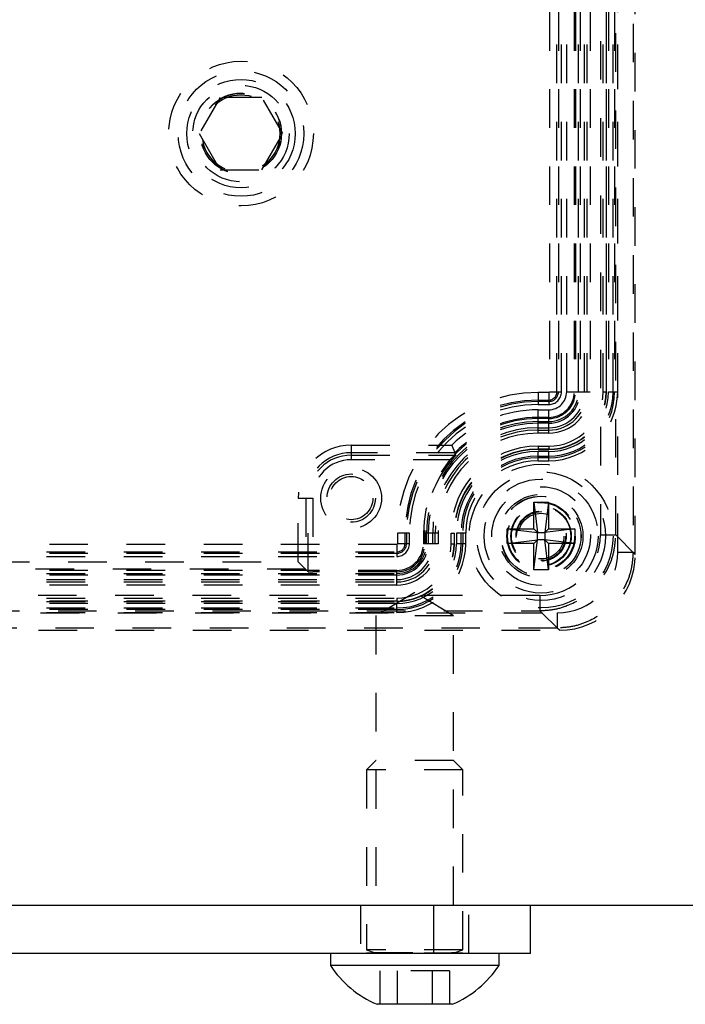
# Model space of a CAD drawing. Header units: inches. Extents: x 1772 to 2706, y -534 to -52.
# Tile 171 of 256: x 1903.81 to 1905.53, y -447.61 to -445.06. Entities that reach past the tile are written whole.
import ezdxf

# ---------------------------------------------------------------- set-up
doc = ezdxf.new("R2010")
doc.units = ezdxf.units.IN
doc.header["$LTSCALE"] = 0.5
doc.header["$MEASUREMENT"] = 0
doc.linetypes.add('HIDDEN', pattern=[0.225, 0.15, -0.075])
doc.layers.add('SID-M-H', color=4, linetype='HIDDEN')
doc.layers.add('SID-M-S', color=105, linetype='Continuous')

msp = doc.modelspace()

# ---------------------------------------------------------------- linework, layer by layer
at = {"layer": 'SID-M-H'}
for p, q in [((1905.35489, -446.43587), (1905.35489, -444.26617)), ((1905.39424, -444.26617), (1905.39424, -446.43587)), ((1905.40006, -446.44169), (1905.40006, -444.26035)), ((1905.30995, -444.31115), (1905.30995, -446.39089)), ((1905.34931, -446.39089), (1905.34931, -444.31115)), ((1905.1774, -445.03606), (1905.1774, -446.02031)), ((1905.19706, -446.02031), (1905.19706, -445.03606)), ((1905.20085, -445.03606), (1905.20085, -446.02031)), ((1905.20871, -446.02031), (1905.20871, -445.03606)), ((1905.2223, -446.02031), (1905.2223, -445.03606)), ((1905.24198, -445.03606), (1905.24198, -446.02031)), ((1905.24495, -445.03606), (1905.24495, -446.02031)), ((1905.25281, -446.02031), (1905.25281, -445.03606)), ((1905.25699, -445.03606), (1905.25699, -446.02031)), ((1905.26879, -446.02031), (1905.26879, -445.03606)), ((1905.27497, -446.02031), (1905.27497, -445.03606)), ((1905.28284, -445.03606), (1905.28284, -446.02031)), ((1905.31649, -446.02031), (1905.31649, -445.03606)), ((1905.32436, -445.03606), (1905.32436, -446.02031)), ((1905.32526, -446.02031), (1905.32526, -445.03606)), ((1905.33054, -445.03606), (1905.33054, -446.02031)), ((1905.34234, -446.02031), (1905.34234, -445.03606)), ((1905.34652, -445.03606), (1905.34652, -446.02031)), ((1905.35438, -446.02031), (1905.35438, -445.03606)), ((1904.32428, -445.25727), (1904.27015, -445.35102)), ((1904.43253, -445.25727), (1904.32428, -445.25727)), ((1904.48666, -445.35102), (1904.43253, -445.25727)), ((1904.27015, -445.35102), (1904.32428, -445.44477)), ((1904.43253, -445.44477), (1904.48666, -445.35102)), ((1904.32428, -445.44477), (1904.43253, -445.44477)), ((1905.17565, -446.02206), (1905.14809, -446.02206)), ((1905.14809, -446.02206), (1905.14809, -446.05338)), ((1905.17565, -446.02206), (1905.17565, -446.05338)), ((1905.1774, -446.02031), (1905.20871, -446.02031)), ((1905.2223, -446.02031), (1905.28284, -446.02031)), ((1905.31649, -446.02031), (1905.32526, -446.02031)), ((1905.33054, -446.02031), (1905.35438, -446.02031)), ((1905.14809, -446.04172), (1905.17565, -446.04172)), ((1905.17565, -446.04551), (1905.14809, -446.04551)), ((1905.14809, -446.05338), (1905.17565, -446.05338)), ((1905.14809, -446.12751), (1905.14809, -446.06696)), ((1905.14809, -446.06696), (1905.17565, -446.06696)), ((1905.17565, -446.08664), (1905.14809, -446.08664)), ((1905.17565, -446.12751), (1905.17565, -446.06696)), ((1905.17565, -446.08961), (1905.14809, -446.08961)), ((1905.14809, -446.09748), (1905.17565, -446.09748)), ((1905.17565, -446.10166), (1905.14809, -446.10166)), ((1905.14809, -446.11345), (1905.17565, -446.11345)), ((1905.14809, -446.11963), (1905.17565, -446.11963)), ((1905.17565, -446.12751), (1905.14809, -446.12751)), ((1904.66384, -446.15845), (1904.66384, -446.19627)), ((1904.66384, -446.15845), (1904.92428, -446.15845)), ((1905.14809, -446.16115), (1905.17565, -446.16115)), ((1905.14809, -446.16115), (1905.14809, -446.16992)), ((1905.17565, -446.16115), (1905.17565, -446.16992)), ((1904.93248, -446.17813), (1904.66384, -446.17813)), ((1904.66384, -446.18446), (1904.93518, -446.18446)), ((1904.93366, -446.18092), (1904.93248, -446.17813)), ((1904.93518, -446.18446), (1904.93366, -446.18092)), ((1905.17565, -446.16902), (1905.14809, -446.16902)), ((1905.14809, -446.16992), (1905.17565, -446.16992)), ((1905.17565, -446.17521), (1905.14809, -446.17521)), ((1905.14809, -446.19904), (1905.14809, -446.17521)), ((1905.14809, -446.187), (1905.17565, -446.187)), ((1905.17565, -446.19904), (1905.17565, -446.17521)), ((1904.92483, -446.19627), (1904.66384, -446.19627)), ((1905.17565, -446.19118), (1905.14809, -446.19118)), ((1905.14809, -446.19904), (1905.17565, -446.19904)), ((1904.52639, -446.46066), (1904.52639, -446.2959)), ((1904.52639, -446.2959), (1904.56421, -446.2959)), ((1904.54607, -446.2959), (1904.54607, -446.48034)), ((1904.5524, -446.48667), (1904.5524, -446.2959)), ((1904.56421, -446.2959), (1904.56421, -446.48687)), ((1905.13707, -446.30653), (1905.17486, -446.30653)), ((1905.13707, -446.37543), (1905.13707, -446.30653)), ((1905.13707, -446.30653), (1905.14652, -446.38488)), ((1905.17486, -446.30653), (1905.16541, -446.38488)), ((1905.17486, -446.30653), (1905.17486, -446.37543)), ((1904.7837, -446.38645), (1904.7837, -446.41401)), ((1904.81501, -446.38645), (1904.7837, -446.38645)), ((1904.80336, -446.41401), (1904.80336, -446.38645)), ((1904.80715, -446.38645), (1904.80715, -446.41401)), ((1904.81501, -446.41401), (1904.81501, -446.38645)), ((1904.88914, -446.38645), (1904.85125, -446.38645)), ((1904.85125, -446.38645), (1904.85125, -446.41401)), ((1904.85481, -446.38645), (1904.85481, -446.41401)), ((1904.85911, -446.41401), (1904.85911, -446.38645)), ((1904.86329, -446.38645), (1904.86329, -446.41401)), ((1904.87509, -446.41401), (1904.87509, -446.38645)), ((1904.88127, -446.41401), (1904.88127, -446.38645)), ((1904.88914, -446.38645), (1904.88914, -446.41401)), ((1904.92279, -446.41401), (1904.92279, -446.38645)), ((1904.92279, -446.38645), (1904.93156, -446.38645)), ((1904.93066, -446.38645), (1904.93066, -446.41401)), ((1904.93156, -446.41401), (1904.93156, -446.38645)), ((1904.93684, -446.38645), (1904.93684, -446.41401)), ((1904.96068, -446.38645), (1904.93684, -446.38645)), ((1904.94864, -446.41401), (1904.94864, -446.38645)), ((1904.95282, -446.38645), (1904.95282, -446.41401)), ((1904.96068, -446.41401), (1904.96068, -446.38645)), ((1905.06817, -446.41323), (1905.06817, -446.37543)), ((1905.06817, -446.37543), (1905.13707, -446.37543)), ((1905.06817, -446.37543), (1905.14652, -446.38488)), ((1905.14652, -446.38488), (1905.13707, -446.37543)), ((1905.14652, -446.40378), (1905.14652, -446.38488)), ((1905.14652, -446.38488), (1905.16541, -446.38488)), ((1905.24376, -446.37543), (1905.16541, -446.38488)), ((1905.17486, -446.37543), (1905.16541, -446.38488)), ((1905.16541, -446.38488), (1905.16541, -446.40378)), ((1905.17486, -446.37543), (1905.24376, -446.37543)), ((1905.24376, -446.37543), (1905.24376, -446.41323)), ((1905.30995, -446.39089), (1905.34931, -446.39089)), ((1905.40006, -446.44164), (1905.34931, -446.39089)), ((1904.78195, -446.41577), (1901.47486, -446.41577)), ((1904.78195, -446.41577), (1904.78195, -446.44708)), ((1904.81501, -446.41401), (1904.7837, -446.41401)), ((1904.88914, -446.41401), (1904.85125, -446.41401)), ((1904.92279, -446.41401), (1904.93156, -446.41401)), ((1904.96068, -446.41401), (1904.93684, -446.41401)), ((1905.06817, -446.41323), (1905.14652, -446.40378)), ((1905.13707, -446.41323), (1905.06817, -446.41323)), ((1905.13707, -446.41323), (1905.14652, -446.40378)), ((1905.13707, -446.48212), (1905.14652, -446.40378)), ((1905.13707, -446.48212), (1905.13707, -446.41323)), ((1905.16541, -446.40378), (1905.14652, -446.40378)), ((1905.17486, -446.48212), (1905.16541, -446.40378)), ((1905.16541, -446.40378), (1905.17486, -446.41323)), ((1905.24376, -446.41323), (1905.16541, -446.40378)), ((1905.17486, -446.41323), (1905.17486, -446.48212)), ((1905.24376, -446.41323), (1905.17486, -446.41323)), ((1901.47486, -446.43542), (1904.78195, -446.43542)), ((1904.78195, -446.43921), (1901.47486, -446.43921)), ((1905.35489, -446.43587), (1905.39424, -446.43587)), ((1905.39424, -446.43587), (1905.40006, -446.44169)), ((1901.47486, -446.44708), (1904.78195, -446.44708)), ((1901.73043, -446.46066), (1904.52639, -446.46066)), ((1904.52639, -446.46066), (1904.5524, -446.48667)), ((1904.78195, -446.48331), (1901.47486, -446.48331)), ((1901.47486, -446.49118), (1904.78195, -446.49118)), ((1904.54607, -446.48034), (1901.71075, -446.48034)), ((1904.78195, -446.48687), (1904.56421, -446.48687)), ((1904.78195, -446.52121), (1904.78195, -446.48331)), ((1905.17486, -446.48212), (1905.13707, -446.48212)), ((1904.78195, -446.49536), (1901.47486, -446.49536)), ((1901.47486, -446.50715), (1904.78195, -446.50715)), ((1901.47486, -446.51333), (1904.78195, -446.51333)), ((1904.78195, -446.52121), (1901.47486, -446.52121)), ((1904.82841, -446.54064), (1904.72791, -446.60102)), ((1904.92891, -446.60102), (1904.82841, -446.54064)), ((1905.15253, -446.54832), (1901.10429, -446.54832)), ((1901.47486, -446.55485), (1904.78195, -446.55485)), ((1904.78195, -446.56272), (1901.47486, -446.56272)), ((1901.47486, -446.56362), (1904.78195, -446.56362)), ((1904.78195, -446.56891), (1901.47486, -446.56891)), ((1904.78195, -446.55485), (1904.78195, -446.56362)), ((1904.78195, -446.59275), (1904.78195, -446.56891)), ((1905.15253, -446.54832), (1905.15253, -446.58767)), ((1901.05931, -446.59325), (1905.19751, -446.59325)), ((1901.10429, -446.58767), (1905.15253, -446.58767)), ((1901.47486, -446.5807), (1904.78195, -446.5807)), ((1904.78195, -446.58488), (1901.47486, -446.58488)), ((1901.47486, -446.59275), (1904.78195, -446.59275)), ((1905.15253, -446.58767), (1905.20328, -446.63842)), ((1905.19751, -446.59325), (1905.19751, -446.6326)), ((1904.92891, -446.60102), (1904.72791, -446.60102)), ((1904.72791, -446.60102), (1904.72791, -447.35102)), ((1904.92891, -447.35102), (1904.92891, -446.60102)), ((1901.05348, -446.63842), (1905.20333, -446.63842)), ((1905.19751, -446.6326), (1901.05931, -446.6326)), ((1905.20333, -446.63842), (1905.19751, -446.6326)), ((1904.72791, -446.97602), (1904.70341, -447.00052)), ((1904.92891, -446.97602), (1904.72791, -446.97602)), ((1904.95341, -447.00052), (1904.92891, -446.97602)), ((1904.95341, -447.00052), (1904.70341, -447.00052)), ((1904.70341, -447.00052), (1904.70341, -447.46671)), ((1904.95341, -447.46671), (1904.95341, -447.00052)), ((1904.68791, -447.35102), (1904.68791, -447.47602)), ((1904.87841, -447.47602), (1904.87841, -447.35102)), ((1904.96891, -447.47602), (1904.96891, -447.35102)), ((1904.95341, -447.46671), (1904.70341, -447.46671)), ((1904.70341, -447.46671), (1904.72371, -447.4741)), ((1904.95341, -447.47563), (1904.70341, -447.47563)), ((1904.70341, -447.47563), (1904.70341, -447.47602)), ((1904.72371, -447.4741), (1904.93132, -447.4741)), ((1904.9331, -447.4741), (1904.95341, -447.46671)), ((1904.95341, -447.47602), (1904.95341, -447.47563)), ((1904.91847, -447.52102), (1904.73834, -447.52102)), ((1904.73834, -447.52102), (1904.73834, -447.60802)), ((1904.78337, -447.52102), (1904.78337, -447.60802)), ((1904.87344, -447.52102), (1904.87344, -447.60802)), ((1904.91847, -447.52102), (1904.91847, -447.60802))]:
    msp.add_line(p, q, dxfattribs=at)
for centre, radius in [((1904.37841, -445.35102), 0.1875), ((1904.37841, -445.35102), 0.1625), ((1904.37841, -445.35102), 0.1405), ((1904.37841, -445.35102), 0.125), ((1904.37841, -445.35102), 0.10497), ((1904.37841, -445.35102), 0.1047), ((1904.37841, -445.35102), 0.10418), ((1904.37841, -445.35102), 0.1005), ((1905.15597, -446.39433), 0.18633), ((1904.66384, -446.2959), 0.07874), ((1904.66384, -446.2959), 0.06271), ((1904.66384, -446.2959), 0.05612), ((1905.15597, -446.39433), 0.16666), ((1905.15597, -446.39433), 0.16664), ((1905.15597, -446.39433), 0.14764), ((1905.15597, -446.39433), 0.12795), ((1905.15597, -446.39433), 0.10827), ((1905.15597, -446.39433), 0.10346), ((1905.15597, -446.39433), 0.10336), ((1905.15597, -446.39433), 0.08858), ((1905.15597, -446.39433), 0.08675), ((1905.15597, -446.39433), 0.07818), ((1905.15597, -446.39433), 0.07677), ((1905.15597, -446.39433), 0.06496), ((1905.15597, -446.39433), 0.06341), ((1905.15597, -446.39433), 0.06339), ((1905.15597, -446.39433), 0.05928)]:
    msp.add_circle(centre, radius, dxfattribs=at)
for centre, radius, start, end in [((1905.14809, -446.38645), 0.36439, 90, 180), ((1905.17565, -446.02031), 0.15489, 270, 0), ((1905.17565, -446.02031), 0.08134, 270, 0), ((1905.17565, -446.02031), 0.09314, 270, 0), ((1905.17565, -446.02031), 0.00175, 270, 0), ((1905.17565, -446.02031), 0.16669, 270, 0), ((1905.17565, -446.02031), 0.02141, 270, 0), ((1905.17565, -446.02031), 0.17873, 270, 0), ((1905.17565, -446.02031), 0.17087, 270, 0), ((1905.17565, -446.02031), 0.07716, 270, 0), ((1905.17565, -446.02031), 0.03306, 270, 0), ((1905.17565, -446.02031), 0.0252, 270, 0), ((1905.17565, -446.02031), 0.0693, 270, 0), ((1905.17565, -446.02031), 0.14084, 270, 0), ((1905.17565, -446.02031), 0.10719, 270, 0), ((1905.17565, -446.02031), 0.14871, 270, 0), ((1905.17565, -446.02031), 0.09932, 270, 0), ((1905.17565, -446.02031), 0.14961, 270, 0), ((1905.17565, -446.02031), 0.06633, 270, 0), ((1905.17565, -446.02031), 0.04664, 270, 0), ((1905.14809, -446.38645), 0.34473, 90, 180), ((1905.14809, -446.38645), 0.34094, 90, 180), ((1905.14809, -446.38645), 0.33308, 90, 180), ((1905.14809, -446.38645), 0.3195, 90, 134.46817), ((1905.14809, -446.38645), 0.29982, 90, 135.98546), ((1905.14809, -446.38645), 0.29684, 90, 180), ((1905.14809, -446.38645), 0.28898, 90, 180), ((1905.14809, -446.38645), 0.2848, 90, 180), ((1905.14809, -446.38645), 0.273, 90, 180), ((1905.14809, -446.38645), 0.26682, 90, 180), ((1905.14809, -446.38645), 0.25895, 90, 180), ((1904.66384, -446.2959), 0.13745, 90, 180), ((1905.14809, -446.38645), 0.2253, 90, 180), ((1904.66384, -446.2959), 0.11777, 90, 180), ((1904.66384, -446.2959), 0.11144, 90, 180), ((1905.14809, -446.38645), 0.21743, 90, 180), ((1905.14809, -446.38645), 0.21654, 90, 180), ((1905.14809, -446.38645), 0.21125, 90, 180), ((1905.14809, -446.38645), 0.19945, 90, 180), ((1904.66384, -446.2959), 0.09963, 90, 180), ((1905.14809, -446.38645), 0.29328, 139.57392, 180), ((1905.14809, -446.38645), 0.19527, 90, 180), ((1905.14809, -446.38645), 0.18741, 90, 180), ((1904.78195, -446.41401), 0.15489, 270, 0), ((1904.78195, -446.41401), 0.08134, 270, 0), ((1904.78195, -446.41401), 0.09314, 270, 0), ((1904.78195, -446.41401), 0.00175, 270, 0), ((1904.78195, -446.41401), 0.16669, 270, 0), ((1904.78195, -446.41401), 0.02141, 270, 0), ((1904.78195, -446.41401), 0.17873, 270, 0), ((1904.78195, -446.41401), 0.17087, 270, 0), ((1904.78195, -446.41401), 0.07716, 270, 0), ((1904.78195, -446.41401), 0.03306, 270, 0), ((1904.78195, -446.41401), 0.0252, 270, 0), ((1904.78195, -446.41401), 0.0693, 270, 0), ((1904.78195, -446.41401), 0.14084, 270, 0), ((1904.78195, -446.41401), 0.14871, 270, 0), ((1904.78195, -446.41401), 0.10719, 270, 0), ((1904.78195, -446.41401), 0.09932, 270, 0), ((1904.78195, -446.41401), 0.14961, 270, 0), ((1904.78195, -446.41401), 0.07286, 270, 0), ((1904.72344, -447.47484), 0.000787, 270, 70), ((1904.93337, -447.47484), 0.000787, 110, 270)]:
    msp.add_arc(centre, radius, start, end, dxfattribs=at)
for centre, major_axis, ratio, start_param, end_param in [((1905.15242, -446.39078), (0.11143, -0.11143), 0.999315, 5.4981298, 7.0682409), ((1905.19732, -446.43568), (0.11149, -0.11149), 0.9987828, 5.4983961, 7.0679745), ((1905.20314, -446.44151), (0.13929, -0.13929), 0.999315, 5.4981298, 7.0682409), ((1905.20309, -446.44145), (0.13936, -0.13936), 0.9987828, 5.4983961, 7.0679745), ((1904.56421, -446.48667), (0.01181, 0), 0.0174551, 3.1590459, 4.712389)]:
    msp.add_ellipse(centre, major_axis=major_axis, ratio=ratio, start_param=start_param, end_param=end_param, dxfattribs=at)
for points, knots in [([(1904.92428, -446.15845), (1904.92541, -446.16121), (1904.92768, -446.16673), (1904.93038, -446.17317), (1904.93211, -446.17728), (1904.93235, -446.17785), (1904.93248, -446.17813)], [0, 0, 0, 0, 0.2807594, 0.5608016, 0.7806251, 1, 1, 1, 1]), ([(1904.93518, -446.18446), (1904.93511, -446.18457), (1904.93496, -446.18478), (1904.93365, -446.18624), (1904.93134, -446.18881), (1904.92818, -446.19237), (1904.92587, -446.19506), (1904.92483, -446.19627)], [0, 0, 0, 0, 0.1490377, 0.297417, 0.5035502, 0.7774595, 1, 1, 1, 1]), ([(1905.15253, -446.58767), (1905.16594, -446.58688), (1905.19241, -446.5853), (1905.24165, -446.56934), (1905.29519, -446.53355), (1905.33097, -446.48001), (1905.34694, -446.43077), (1905.34851, -446.4043), (1905.34931, -446.39089)], [0, 0, 0, 0, 0.1304144, 0.2574026, 0.5, 0.7425941, 0.8695831, 1, 1, 1, 1]), ([(1905.39424, -446.43587), (1905.39344, -446.44928), (1905.39186, -446.47574), (1905.3759, -446.52497), (1905.34013, -446.57849), (1905.28661, -446.61426), (1905.23738, -446.63022), (1905.21092, -446.6318), (1905.19751, -446.6326)], [0, 0, 0, 0, 0.1304203, 0.2574087, 0.5, 0.742588, 0.8695772, 1, 1, 1, 1])]:
    msp.add_open_spline(points, degree=3, knots=knots, dxfattribs=at)
at = {"layer": 'SID-M-S'}
for p, q in [((1873.62841, -447.35102), (1919.12841, -447.35102)), ((1904.87841, -447.47602), (1904.87841, -447.35102)), ((1905.12841, -447.47602), (1905.12841, -447.35102)), ((1905.12841, -447.47602), (1902.12841, -447.47602)), ((1904.60991, -447.47602), (1904.60991, -447.50702)), ((1905.04691, -447.50702), (1905.04691, -447.47602)), ((1905.04691, -447.50702), (1904.60991, -447.50702)), ((1904.92591, -447.60802), (1904.73091, -447.60802))]:
    msp.add_line(p, q, dxfattribs=at)
for centre, start, end in [((1904.83589, -447.35927), 213.17754, 247.11823), ((1904.82092, -447.35927), 292.88177, 326.82246)]:
    msp.add_arc(centre, 0.27, start, end, dxfattribs=at)

doc.saveas('drawing.dxf')
